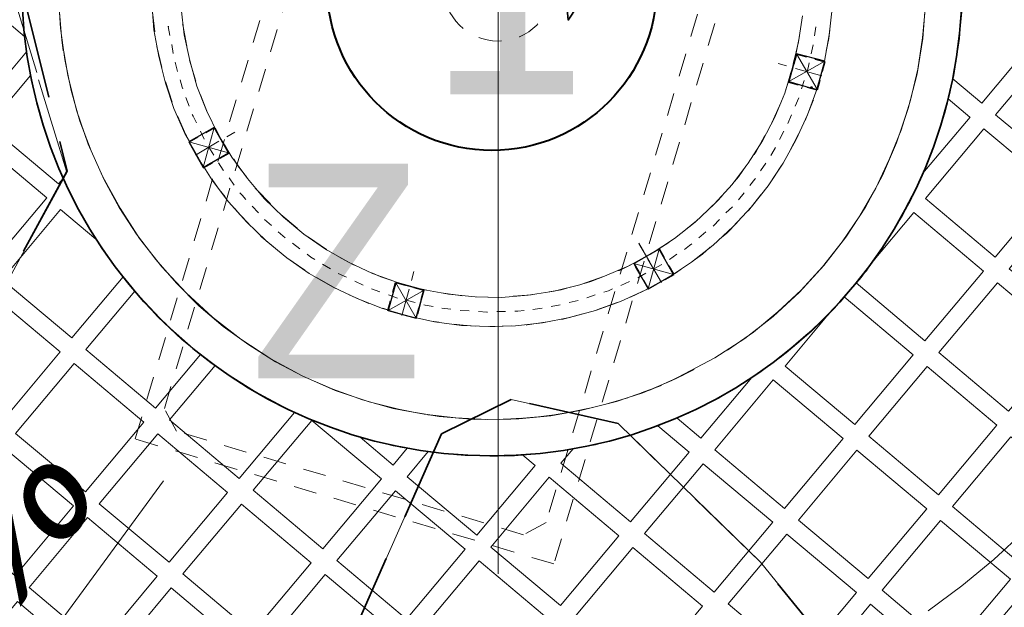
# Model space of a CAD drawing. Header units: metres. Extents: x 7415312 to 7415578, y 5538064 to 5538378.
# Tile 21 of 83: x 7415417.34 to 7415422.75, y 5538197.16 to 5538200.38. Entities that reach past the tile are written whole.
import ezdxf
from ezdxf.enums import TextEntityAlignment as Align

# ---------------------------------------------------------------- set-up
doc = ezdxf.new("R2010")
doc.units = ezdxf.units.M
doc.header["$MEASUREMENT"] = 0
for name, pattern in [('1.0_0.5', [1.5, 1, -0.5]), ('DASHED2', [0.375, 0.25, -0.125]), ('HIDDEN', [1.905, 1.27, -0.635]), ('mz1.0_0.5', [1.5, 1, -0.5])]:
    doc.linetypes.add(name, pattern=pattern)
for name, color, linetype, lineweight in [('_ALT_S_Rzędne i spadki', 7, 'Continuous', 13), ('_LL_CIENKA', 7, 'Continuous', 25), ('_LL_GRUBA', 7, 'Continuous', 35), ('_LL_OBZEZE GRANITOWE', 30, 'DASHED2', 30), ('_LL_PRZERYWANA', 7, 'mz1.0_0.5', 18), ('_LL_SIECI PROJEKTOWANE', 7, 'Continuous', 35), ('chodnik', 7, 'Continuous', 0), ('K_LEGENDA', 250, 'Continuous', 13), ('LL_KRESKOWANIE', 253, 'Continuous', 0), ('LL_PRZERYWANA', 250, 'HIDDEN', 18), ('trawnik', 7, 'Continuous', 0)]:
    doc.layers.add(name, color=color, linetype=linetype, lineweight=lineweight)
doc.layers.add('_LL_MALA_ARCHITEKTURA', color=7, linetype='Continuous', lineweight=35, true_color=0x000000)
doc.layers.add('LL_OPISY', color=7, linetype='Continuous', lineweight=35, true_color=0x020202)
doc.layers.add('C00-00-00', color=7, linetype='Continuous')
doc.layers.add('chodnik (powierzchnia)', color=7, linetype='Continuous')
doc.styles.add('A-SC-AA$0$ROMANS', font='romans.shx', dxfattribs={"width": 0.7})
doc.styles.add('ARIAL', font='arial.ttf')
doc.styles.add('Calibri', font='calibri.ttf')
doc.styles.get("Standard").update_dxf_attribs({"font": 'Working1250.shx', "width": 0.75})

# ---------------------------------------------------------------- blocks, each defined once
blk = doc.blocks.new('kota 200')
blk.add_lwpolyline([(0, 98.78), (0, 0), (-32.93, 41.16), (137.27, 41.16)])
at = {"style": 'A-SC-AA$0$ROMANS', "width": 0.7}
for tag, p in [('KOTA', (8.37, 48.73)), ('+', (-35.94, 48.73))]:
    blk.add_attdef(tag, p, '', height=41.16, rotation=0.0002, dxfattribs=at)
blk = doc.blocks.new('*U126')
at = {"layer": '_ALT_S_Rzędne i spadki', "extrusion": (0, 0, -1)}
for p, q in [((-2.4947, -0.1069), (-1.72, 0.1297)), ((-1.72, 0.1297), (-1.7127, -0.0796)), ((-0.0259, -0.0206), (-2.4947, -0.1069))]:
    blk.add_line(p, q, dxfattribs=at)
at = {"layer": '_ALT_S_Rzędne i spadki'}
blk.add_solid([(-1.72, 0.1297), (-2.4947, -0.1069), (-1.7127, -0.0796)], dxfattribs=at)
at = {"color": 0, "linetype": 'ByBlock', "style": 'Calibri', "oblique": 10}
blk.add_attdef('spadek', text='', height=0.75, rotation=2, dxfattribs=at).set_placement((-0.2943, -0.03), align=Align.BOTTOM_RIGHT)
blk = doc.blocks.new('A$7E951DA11B3A1')
at = {"layer": 'C00-00-00'}
h = blk.add_hatch(color=256, dxfattribs=at)
edge = h.paths.add_edge_path()
edge.add_arc((329.6, 508.35), 0.424, 0.1735, 360.1735)
h = blk.add_hatch(color=256, dxfattribs=at)
edge = h.paths.add_edge_path()
edge.add_arc((337.66, 508.37), 0.424, 0.1735, 360.1735)
h = blk.add_hatch(color=256, dxfattribs=at)
edge = h.paths.add_edge_path()
edge.add_arc((676.12, 431.83), 0.848, 0.1735, 360.1735)
h = blk.add_hatch(color=256, dxfattribs=at)
edge = h.paths.add_edge_path()
edge.add_arc((400.79, 376.32), 0.424, 0.1735, 360.1735)
for radius in [508.99, 500.91, 468.92]:
    blk.add_circle((508.99, 508.99), radius)
at = {"layer": 'C00-00-00', "lineweight": 15}
for points in [[(252.16, 537.36), (250.73, 519.34)], [(252.37, 538.84), (250.74, 518.49)], [(270.67, 514.74), (271.68, 532.12)], [(271.48, 527.88), (270.69, 508.17)], [(250.73, 519.34), (250.58, 501.32)], [(322.14, 522.31), (321.55, 507.47)], [(250.55, 510.44), (250.75, 514.89)], [(250.74, 518.49), (250.8, 497.93)], [(270.93, 497.36), (270.67, 514.74)], [(321.95, 517.22), (321.98, 506.41)], [(337.67, 502.86), (337.84, 517.48)], [(250.78, 505.78), (250.55, 510.44)], [(250.56, 508.11), (250.58, 502.17)], [(270.69, 508.17), (271.6, 488.67)], [(270.69, 508.17), (270.71, 502.23)], [(321.55, 507.47), (322.45, 492.64)], [(329.6, 508.35), (329.83, 503.47)], [(337.66, 508.37), (338.33, 496.5)], [(250.58, 501.32), (251.9, 483.32)], [(250.8, 497.93), (252.56, 477.38)], [(322, 498.36), (323.31, 486.5)], [(330.27, 498.39), (330.5, 493.3)], [(338.99, 488.45), (337.67, 502.86)], [(251.03, 492.43), (251.01, 496.88)], [(251.47, 487.76), (251.03, 492.43)], [(272.26, 479.99), (270.93, 497.36)], [(322.45, 492.64), (324.19, 477.81)], [(271.6, 488.67), (273.99, 468.97)], [(330.94, 488.43), (331.59, 483.34)], [(338.99, 488.66), (340.93, 476.8)], [(341.15, 474.05), (338.99, 488.45)], [(251.9, 483.32), (254.29, 465.52)], [(252.78, 474.42), (252.34, 478.87)], [(252.56, 477.38), (255.8, 457.26)], [(275.07, 462.83), (272.26, 479.99)], [(324.19, 477.81), (327.2, 463.41)], [(324.4, 478.66), (326.55, 467.01)], [(332.45, 478.47), (333.1, 474.45)], [(253.64, 469.97), (252.78, 474.42)], [(333.1, 474.45), (333.31, 473.39)], [(344.8, 460.07), (341.15, 474.05)], [(676, 471.67), (672.22, 457.67)], [(689.38, 459.42), (692.73, 473.63)], [(254.29, 465.52), (257.94, 447.94)], [(273.99, 468.97), (278.07, 449.7)], [(334.39, 468.52), (335.67, 463.65)], [(342.65, 468.97), (345.22, 458.8)], [(740.06, 451.1), (744.03, 470.39)], [(743.82, 468.7), (740.06, 451.52)], [(760.2, 448.62), (764.17, 468.76)], [(256.01, 456.63), (255.15, 461.07)], [(279.14, 445.89), (275.07, 462.83)], [(327.2, 463.41), (331.48, 449.01)], [(349.5, 446.31), (344.8, 460.07)], [(669.91, 450.88), (672.85, 459.79)], [(672.85, 459.79), (673.48, 462.34)], [(681.33, 459.82), (682.59, 464.7)], [(688.97, 457.51), (690.01, 462.18)], [(759.15, 445.22), (763.12, 462.82)], [(255.8, 457.26), (260.73, 437.14)], [(257.08, 452.18), (256.01, 456.63)], [(328.69, 459.18), (331.91, 448.17)], [(336.75, 458.78), (337.17, 457.93)], [(337.17, 457.93), (338.46, 454.12)], [(345.22, 458.8), (345.65, 457.53)], [(672.22, 457.67), (667.18, 444.1)], [(678.18, 450.27), (679.86, 455.15)], [(684.98, 445.42), (689.38, 459.42)], [(686.66, 450.72), (688.97, 457.51)], [(762.08, 458.37), (761.24, 453.92)], [(278.07, 449.7), (283.85, 430.85)], [(331.48, 449.01), (333.4, 444.36)], [(335.3, 445.21), (346.31, 449.69)], [(347.79, 450.33), (339.17, 429.33)], [(340.17, 449.25), (341.66, 444.59)], [(348.43, 449.91), (350.99, 442.93)], [(670.34, 451.31), (679.09, 430.57)], [(671.82, 450.68), (682.86, 446.26)], [(734.61, 432.22), (740.06, 451.1)], [(740.06, 451.52), (735.45, 434.77)], [(761.24, 453.92), (760.2, 449.46)], [(257.94, 447.94), (262.87, 430.58)], [(284.28, 429.16), (279.14, 445.89)], [(331.91, 448.17), (332.12, 447.74)], [(332.98, 444.14), (353.98, 435.52)], [(355.47, 432.98), (349.5, 446.31)], [(358.82, 446.34), (354.17, 444.42)], [(659.54, 447.25), (664, 445.36)], [(667.18, 444.1), (661.29, 430.73)], [(664.23, 436.67), (685.19, 445.42)], [(675.66, 442.85), (676.5, 445.61)], [(754.12, 427.83), (759.15, 445.22)], [(754.54, 428.89), (760.2, 448.62)], [(260.09, 439.05), (259.02, 443.5)], [(261.59, 434.81), (260.09, 439.05)], [(334.9, 440.33), (338.31, 431.87)], [(349.51, 442.5), (335.75, 436.52)], [(343.59, 439.94), (345.72, 435.28)], [(350.99, 442.93), (352.91, 438.91)], [(662.13, 432.64), (667.18, 443.46)], [(668.66, 443.46), (682.67, 437.57)], [(674.82, 440.94), (675.66, 442.85)], [(679.51, 432.26), (683.29, 440.96)], [(683.29, 440.96), (684.14, 443.3)], [(757.89, 440.77), (756.85, 436.53)], [(260.73, 437.14), (267.36, 417.67)], [(352.5, 434.88), (341.5, 430.39)], [(362.51, 420.28), (355.47, 432.98)], [(676.75, 431.41), (665.72, 435.83)], [(670.61, 431.81), (672.71, 436.27)], [(735.45, 434.77), (729.35, 418.43)], [(756.85, 436.53), (755.38, 432.07)], [(262.87, 430.58), (268.86, 413.43)], [(283.85, 430.85), (291.11, 412.65)], [(290.69, 413.07), (284.28, 429.16)], [(338.31, 431.87), (339.59, 429.33)], [(339.59, 429.54), (343.22, 421.71)], [(347.85, 430.84), (349.77, 426.39)], [(356.33, 431.71), (358.24, 427.9)], [(358.24, 427.9), (362.08, 421.34)], [(661.29, 430.73), (654.12, 418.2)], [(672.13, 417.41), (678.88, 430.57)], [(727.46, 413.97), (734.61, 432.22)], [(747.39, 409.58), (754.54, 428.89)], [(747.81, 410.86), (754.12, 427.83)], [(265.65, 421.9), (264.37, 426.35)], [(267.36, 417.67), (265.65, 421.9)], [(343.22, 422.13), (346.41, 416.21)], [(349.77, 426.39), (349.99, 426.18)], [(352.54, 421.95), (354.89, 417.51)], [(652.22, 415.44), (658.33, 425.63)], [(665.97, 422.9), (668.5, 427.15)], [(670.45, 414.44), (676.14, 424.84)], [(676.14, 424.84), (676.35, 424.84)], [(752.65, 423.59), (751.18, 419.34)], [(343.22, 421.71), (350.67, 408.81)], [(370.38, 408.23), (362.51, 420.28)], [(654.12, 418.2), (645.89, 406.1)], [(660.91, 413.98), (663.44, 418.44)], [(664.33, 404.67), (672.13, 417.41)], [(729.35, 418.43), (722.19, 402.72)], [(751.18, 419.34), (749.49, 415.1)], [(298.36, 397.42), (290.69, 413.07)], [(291.11, 412.65), (299.64, 394.88)], [(346.41, 416.21), (349.18, 411.77)], [(357.44, 413.06), (358.51, 411.58)], [(358.51, 411.58), (360.21, 409.05)], [(366.13, 414.57), (366.98, 413.52)], [(366.98, 413.52), (373.36, 404.85)], [(718.82, 396.14), (727.46, 413.97)], [(272.27, 405.18), (270.56, 409.41)], [(350.67, 408.81), (359.19, 396.54)], [(379.53, 396.81), (370.38, 408.23)], [(645.89, 406.1), (636.6, 395.05)], [(641.67, 400.79), (647.58, 408.86)], [(655.22, 405.7), (658.17, 409.95)], [(659.48, 397.87), (666.23, 407.64)], [(738.76, 391.12), (747.39, 409.58)], [(740.44, 394.51), (747.81, 410.86)], [(745.92, 406.82), (744.23, 402.58)], [(274.19, 401.16), (272.27, 405.18)], [(353.44, 405), (355.78, 401.4)], [(355.78, 401.4), (360.25, 395.48)], [(363.19, 404.82), (366.17, 400.8)], [(640.4, 399.3), (641.67, 400.79)], [(650.15, 398.48), (652.47, 401.67)], [(655.68, 392.56), (664.33, 404.67)], [(722.19, 402.72), (713.76, 387.44)], [(744.23, 402.58), (742.34, 398.55)], [(275.26, 398.83), (284.85, 380.63)], [(276.11, 396.92), (284.43, 381.05)], [(307.1, 382.39), (298.36, 397.42)], [(299.64, 394.88), (309.87, 377.95)], [(359.19, 396.54), (368.55, 385.12)], [(369.15, 396.78), (372.55, 392.98)], [(378.25, 398.5), (386.33, 389.84)], [(389.52, 386.25), (379.53, 396.81)], [(636.6, 395.05), (626.46, 384.42)], [(649.52, 397.63), (650.15, 398.48)], [(708.91, 379.16), (718.82, 396.14)], [(280.16, 388.88), (278.24, 392.9)], [(630.47, 388.25), (635.12, 393.56)], [(642.76, 389.98), (646.14, 393.81)], [(645.97, 381.3), (655.68, 392.56)], [(646.81, 382.36), (654.62, 391.5)], [(728.64, 373.08), (738.76, 391.12)], [(731.8, 378.59), (740.44, 394.51)], [(738.34, 390.48), (736.23, 386.45)], [(282.29, 385.07), (280.16, 388.88)], [(365.14, 389.14), (366.42, 387.45)], [(366.42, 387.45), (373.22, 380.26)], [(368.55, 385.12), (378.75, 374.35)], [(375.74, 389.17), (379.14, 385.37)], [(400.36, 376.53), (389.52, 386.25)], [(391.86, 384.14), (400.79, 376.32)], [(626.46, 384.42), (615.47, 375.06)], [(626.67, 384.85), (630.47, 388.25)], [(636, 382.75), (639.17, 385.73)], [(639.17, 385.73), (639.59, 386.16)], [(713.76, 387.44), (704.48, 372.79)], [(736.23, 386.45), (734.12, 382.63)], [(284.43, 381.05), (294.01, 365.61)], [(284.85, 380.63), (295.71, 363.29)], [(316.89, 368.01), (307.1, 382.39)], [(382.75, 381.99), (386.37, 378.4)], [(618, 376.98), (620.75, 379.53)], [(628.82, 375.74), (632.41, 379.14)], [(635.4, 370.89), (645.97, 381.3)], [(697.52, 363.23), (708.91, 379.16)], [(289.11, 373.23), (286.77, 377.25)], [(291.67, 369.63), (289.11, 373.23)], [(309.87, 377.95), (321.36, 362.09)], [(378.75, 374.35), (389.8, 364.42)], [(378.75, 374.35), (387.68, 366.53)], [(389.98, 375.02), (391.89, 373.12)], [(412.04, 367.88), (400.36, 376.53)], [(615.47, 375.06), (603.63, 366.34)], [(611.45, 372.08), (618, 376.98)], [(633.71, 369.4), (641.32, 376.84)], [(722.31, 363.31), (731.8, 378.59)], [(729.48, 374.77), (727.16, 370.95)], [(327.53, 354.27), (316.89, 368.01)], [(391.89, 373.12), (393.81, 371.64)], [(397.63, 368.68), (401.67, 365.52)], [(407.16, 371.47), (414.17, 366.4)], [(424.36, 360.07), (412.04, 367.88)], [(620.99, 369.36), (625.01, 372.34)], [(623.99, 361.31), (635.4, 370.89)], [(632.65, 368.55), (633.71, 369.4)], [(704.48, 372.79), (693.93, 358.77)], [(717.25, 356.09), (728.64, 373.08)], [(727.16, 370.95), (724.63, 367.13)], [(294.01, 365.61), (304.44, 351.02)], [(295.71, 363.29), (307.84, 346.79)], [(389.8, 364.42), (401.7, 355.56)], [(414.17, 366.4), (417.14, 364.71)], [(603.63, 366.34), (591.36, 358.88)], [(594.95, 361.01), (604.47, 366.98)], [(604.47, 366.98), (605.11, 367.4)], [(613.17, 362.98), (613.38, 363.19)], [(613.38, 363.19), (617.19, 366.17)], [(620.18, 358.34), (626.52, 363.44)], [(684.85, 348.15), (697.52, 363.23)], [(711.55, 348.86), (722.31, 363.31)], [(299.12, 358.21), (296.56, 362.02)], [(301.88, 354.62), (299.12, 358.21)], [(321.36, 362.09), (334.12, 347.09)], [(393.84, 361.47), (403.39, 354.5)], [(405.7, 362.35), (409.95, 359.82)], [(414.19, 357.08), (418.44, 354.33)], [(423.93, 360.5), (428.6, 357.76)], [(437.31, 353.54), (424.36, 360.07)], [(428.6, 357.76), (434.33, 355.02)], [(447.04, 358.45), (445.15, 353.78)], [(571.65, 358.82), (573.57, 354.17)], [(576.34, 347.61), (571.65, 358.61)], [(577.18, 352.06), (587.97, 357.18)], [(591.36, 358.88), (578.24, 352.49)], [(604.71, 357.65), (608.94, 360.42)], [(611.93, 352.59), (623.99, 361.31)], [(617.01, 356.21), (620.18, 358.34)], [(693.93, 358.77), (682.52, 345.81)], [(719.57, 359.7), (717.04, 356.09)], [(339.43, 341.38), (327.53, 354.27)], [(401.7, 355.56), (414.22, 347.54)], [(422.69, 351.8), (427.14, 349.7)], [(431.41, 341.02), (435.83, 352.06)], [(436.46, 353.54), (445.21, 332.8)], [(450.67, 348.07), (437.31, 353.54)], [(441.55, 351.65), (443.88, 350.6)], [(578.24, 352.49), (564.69, 347.15)], [(582.26, 354.19), (573.63, 333.19)], [(582.9, 352.5), (587.6, 341.5)], [(596.04, 352.33), (599, 354.03)], [(599, 354.03), (600.48, 354.89)], [(599.03, 344.92), (611.93, 352.59)], [(605.59, 348.54), (610.24, 351.74)], [(704.37, 340.15), (717.25, 356.09)], [(717.04, 356.09), (714.29, 352.48)], [(304.44, 351.02), (315.92, 337.07)], [(310.18, 344.05), (307.41, 347.64)], [(307.84, 346.79), (321.45, 331.36)], [(334.12, 347.09), (348.15, 333.14)], [(410.19, 350.07), (420.38, 343.96)], [(414.22, 347.54), (427.38, 340.37)], [(430.36, 338.9), (451.31, 347.65)], [(431.6, 347.38), (435, 345.7)], [(443.25, 349.11), (437.57, 335.32)], [(443.88, 350.6), (452.79, 347.44)], [(464.46, 343.67), (450.67, 348.07)], [(564.69, 347.15), (550.72, 343.08)], [(559.19, 345.22), (569.77, 349.07)], [(588.45, 339.38), (567.44, 348)], [(572.78, 335.3), (568.08, 346.31)], [(575.49, 349.51), (581.25, 335.75)], [(587.15, 347.85), (591.6, 350.2)], [(600.09, 345.56), (605.59, 348.54)], [(670.9, 334.12), (684.85, 348.15)], [(699.93, 335.05), (711.55, 348.86)], [(313.16, 340.66), (310.18, 344.05)], [(352.18, 329.55), (339.43, 341.38)], [(435, 345.7), (436.27, 345.06)], [(440.94, 343.38), (445.61, 341.49)], [(450.68, 345.96), (446.26, 334.92)], [(460.43, 344.92), (471.88, 341.99)], [(478.67, 340.53), (464.46, 343.67)], [(550.72, 343.08), (536.53, 340.07)], [(539.07, 340.5), (542.88, 341.15)], [(542.88, 341.15), (550.72, 343.08)], [(558.55, 345.22), (559.19, 345.22)], [(568.74, 339.95), (573.4, 341.88)], [(578.05, 343.8), (582.71, 345.51)], [(588.45, 339.59), (599.03, 344.92)], [(590.14, 340.23), (593.1, 341.94)], [(682.52, 345.81), (670.06, 333.48)], [(705.85, 341.85), (702.89, 338.45)], [(708.59, 345.46), (705.85, 341.85)], [(315.92, 337.07), (328.47, 324.18)], [(427.38, 340.37), (430.57, 339.11)], [(427.6, 340.59), (436.72, 336.16)], [(436.72, 336.16), (438.63, 335.53)], [(450.27, 339.6), (450.91, 339.39)], [(450.91, 339.39), (455.15, 338.13)], [(459.82, 336.66), (464.7, 335.4)], [(493.09, 338.45), (478.67, 340.53)], [(479.73, 340.32), (491.6, 338.66)], [(507.71, 337.86), (493.09, 338.45)], [(499.44, 338.26), (509.41, 337.87)], [(522.12, 338.33), (507.71, 337.86)], [(509.41, 337.87), (511.53, 337.87)], [(519.37, 338.32), (526.15, 338.55)], [(536.53, 340.07), (522.12, 338.33)], [(526.15, 338.55), (531.23, 339.42)], [(551.8, 334.82), (554.13, 335.67)], [(559, 336.96), (563.87, 338.46)], [(582.1, 336.82), (590.14, 340.23)], [(690.43, 325.06), (704.37, 340.15)], [(322.09, 330.52), (319.11, 333.9)], [(321.45, 331.36), (336.12, 317)], [(325.28, 327.35), (322.09, 330.52)], [(348.15, 333.14), (363.23, 320.47)], [(445.42, 333.01), (454.97, 329.65)], [(446.06, 332.8), (453.27, 330.28)], [(453.27, 330.28), (457.3, 329.23)], [(469.58, 334.14), (474.45, 333.31)], [(479.54, 332.27), (484, 331.43)], [(484, 331.43), (484.42, 331.43)], [(489.51, 331.03), (494.38, 330.41)], [(499.47, 330), (500.95, 329.79)], [(519.6, 330.06), (524.48, 330.5)], [(529.56, 331.15), (534.64, 331.59)], [(539.52, 332.45), (544.39, 333.52)], [(549.26, 334.39), (551.8, 334.82)], [(557.75, 328.27), (571.94, 332.76)], [(563.47, 329.98), (574.06, 333.4)], [(571.94, 332.76), (573.63, 333.4)], [(574.06, 333.4), (574.9, 333.83)], [(655.9, 321.36), (670.9, 334.12)], [(670.06, 333.48), (656.95, 322.21)], [(687.26, 322.3), (699.93, 335.05)], [(696.76, 331.87), (693.81, 328.47)], [(365.57, 318.57), (352.18, 329.55)], [(454.97, 329.65), (469.39, 325.88)], [(465.15, 327.14), (470.24, 325.88)], [(469.39, 325.88), (484.02, 323.38)], [(470.24, 325.88), (476.81, 324.63)], [(500.95, 329.79), (504.56, 329.8)], [(509.43, 329.81), (514.52, 329.83)], [(528.74, 322.88), (543.35, 325.04)], [(543.35, 325.04), (557.75, 328.27)], [(544.2, 325.26), (555.85, 327.84)], [(675.21, 311.24), (690.43, 325.06)], [(693.81, 328.47), (690.43, 325.49)], [(328.47, 324.18), (341.85, 311.93)], [(335.05, 318.06), (331.87, 321.01)], [(363.23, 320.47), (379.16, 309.08)], [(484.02, 323.38), (498.86, 321.94)], [(484.66, 323.38), (487.62, 322.97)], [(487.62, 322.97), (496.53, 322.36)], [(498.86, 321.94), (513.69, 321.77)], [(504.58, 321.75), (505.22, 321.75)], [(505.22, 321.75), (516.45, 321.99)], [(513.69, 321.77), (528.74, 322.88)], [(524.5, 322.44), (536.36, 323.96)], [(639.82, 309.87), (655.9, 321.36)], [(656.95, 322.21), (642.78, 311.99)], [(673.94, 310.18), (687.26, 322.3)], [(338.45, 315.1), (335.05, 318.06)], [(336.12, 317), (352.05, 303.91)], [(379.8, 308.65), (365.57, 318.57)], [(680.71, 316.13), (677.32, 313.16)], [(683.88, 319.11), (680.71, 316.13)], [(341.85, 311.93), (355.87, 300.74)], [(348.65, 306.23), (345.25, 309.19)], [(379.16, 309.08), (396.15, 298.96)], [(394.87, 299.8), (379.8, 308.65)], [(622.9, 299.64), (639.82, 309.87)], [(642.78, 311.99), (628.19, 302.62)], [(658.93, 298.69), (675.21, 311.24)], [(659.57, 299.12), (673.94, 310.18)], [(352.48, 303.7), (348.65, 306.23)], [(352.05, 303.91), (368.83, 292.09)], [(666.75, 304.65), (663.16, 301.88)], [(670.35, 307.41), (666.75, 304.65)], [(355.87, 300.74), (370.74, 290.61)], [(363.31, 295.68), (359.7, 298.21)], [(410.37, 292), (394.87, 299.8)], [(396.15, 298.96), (413.97, 290.53)], [(605.34, 291.11), (622.9, 299.64)], [(628.19, 302.62), (612.74, 294.52)], [(641.8, 287.41), (658.93, 298.69)], [(644.55, 289.11), (659.57, 299.12)], [(367.13, 293.15), (363.31, 295.68)], [(368.83, 292.09), (386.45, 281.55)], [(652.16, 294.01), (648.36, 291.67)], [(655.76, 296.77), (652.16, 294.01)], [(370.74, 290.61), (386.45, 281.55)], [(378.6, 285.97), (374.77, 288.29)], [(426.49, 285.27), (410.37, 292)], [(413.97, 290.53), (432.22, 283.38)], [(605.34, 291.11), (580.36, 281.71)], [(623.6, 277.6), (641.8, 287.41)], [(628.89, 280.16), (644.55, 289.11)], [(640.74, 286.98), (636.93, 284.64)], [(382.42, 283.87), (378.6, 285.97)], [(386.45, 281.55), (402.58, 273.54)], [(386.45, 281.55), (404.91, 272.49)], [(425.85, 285.69), (437.31, 281.91)], [(443.04, 280.02), (426.49, 285.27)], [(432.22, 283.38), (451.1, 277.72)], [(580.36, 281.71), (563.63, 277)], [(568.08, 278.07), (586.92, 283.85)], [(582.05, 282.35), (593.27, 286.2)], [(636.93, 284.64), (632.91, 282.51)], [(394.3, 277.33), (390.48, 279.65)], [(398.55, 275.65), (394.3, 277.33)], [(460, 275.84), (443.04, 280.02)], [(444.95, 279.39), (456.4, 276.67)], [(451.1, 277.72), (470.39, 273.75)], [(563.63, 277), (546.48, 273.77)], [(548.81, 273.99), (568.08, 278.07)], [(562.78, 277), (574.43, 279.79)], [(604.98, 269.07), (623.6, 277.6)], [(612.6, 272.48), (628.89, 280.16)], [(620.85, 276.11), (616.83, 274.4)], [(624.87, 278.24), (620.85, 276.11)], [(402.58, 273.54), (419.13, 266.81)], [(404.91, 272.49), (424.01, 264.92)], [(410.86, 269.97), (406.61, 271.86)], [(477.18, 272.92), (460, 275.84)], [(464.25, 275), (475.91, 273.13)], [(470.39, 273.75), (489.9, 271.48)], [(494.35, 271.07), (477.18, 272.92)], [(483.96, 272.09), (495.83, 271.28)], [(489.9, 271.48), (509.61, 270.69)], [(511.94, 270.7), (494.35, 271.07)], [(503.68, 270.88), (515.54, 270.92)], [(509.61, 270.69), (529.32, 271.6)], [(529.32, 271.6), (511.94, 270.7)], [(523.59, 271.37), (535.46, 272.25)], [(529.32, 271.6), (548.81, 273.99)], [(546.48, 273.77), (529.32, 271.6)], [(543.3, 273.33), (555.16, 275.28)], [(595.88, 265.86), (612.6, 272.48)], [(608.58, 270.78), (604.34, 268.86)], [(415.1, 268.5), (410.86, 269.97)], [(419.13, 266.81), (436.31, 261.14)], [(427.83, 263.66), (423.59, 265.34)], [(578.73, 260.3), (595.88, 265.86)], [(585.5, 262.23), (604.98, 269.07)], [(604.34, 268.86), (600.11, 267.36)], [(424.01, 264.92), (443.74, 259.05)], [(432.07, 262.4), (427.83, 263.66)], [(436.31, 261.14), (453.71, 256.53)], [(445.01, 258.63), (440.77, 259.88)], [(561.15, 256.01), (578.73, 260.3)], [(565.81, 257.08), (585.5, 262.23)], [(587.41, 262.87), (582.96, 261.59)], [(591.64, 264.37), (587.41, 262.87)], [(443.74, 259.05), (463.67, 254.66)], [(449.46, 257.79), (445.01, 258.63)], [(453.71, 256.53), (471.52, 253.41)], [(462.61, 254.86), (458.16, 255.7)], [(467.06, 254.24), (462.61, 254.86)], [(463.67, 254.66), (484.02, 251.75)], [(543.36, 252.99), (561.15, 256.01)], [(545.48, 253.21), (565.81, 257.08)], [(552.47, 254.29), (547.81, 253.85)], [(556.7, 255.36), (552.47, 254.29)], [(570.05, 257.94), (565.6, 257.08)], [(574.28, 259.23), (570.05, 257.94)], [(471.52, 253.41), (489.54, 251.34)], [(480.42, 252.16), (475.97, 252.79)], [(485.08, 251.97), (480.42, 252.16)], [(484.02, 251.75), (504.58, 250.75)], [(489.54, 251.34), (507.55, 250.76)], [(498.44, 250.95), (493.99, 251.14)], [(502.89, 250.75), (498.44, 250.95)], [(504.58, 250.75), (525.14, 251.24)], [(507.55, 250.76), (525.56, 251.24)], [(516.45, 250.79), (512, 250.78)], [(520.9, 251.01), (516.45, 250.79)], [(525.14, 251.24), (545.48, 253.21)], [(525.56, 251.24), (543.36, 252.99)], [(534.46, 251.9), (530.01, 251.68)], [(538.91, 252.55), (534.46, 251.9)], [(762.72, 176.09), (743.9, 162.68)], [(743.9, 162.68), (724.65, 150.33)], [(724.65, 150.33), (704.55, 139.04)]]:
    blk.add_lwpolyline(points, dxfattribs=at)
at = {"layer": 'C00-00-00', "lineweight": 30}
for points in [[(347.79, 450.33), (332.98, 444.14)], [(348.01, 450.12), (342.93, 447.99)], [(353.98, 435.52), (347.79, 450.33)], [(350.14, 445.04), (348.01, 450.12)], [(670.34, 451.31), (664.23, 436.67)], [(668.02, 446.22), (670.12, 451.31)], [(668.23, 446.01), (670.34, 451.1)], [(670.12, 451.31), (675.22, 449.21)], [(685.19, 445.42), (670.34, 451.31)], [(670.34, 451.1), (675.43, 448.99)], [(332.98, 444.14), (339.17, 429.33)], [(338.27, 446.07), (333.19, 443.93)], [(333.19, 443.93), (335.32, 438.85)], [(679.09, 430.57), (685.19, 445.42)], [(679.88, 447.31), (684.98, 445.21)], [(680.1, 447.1), (685.19, 445)], [(684.98, 445.21), (682.87, 440.12)], [(685.19, 445), (683.09, 439.9)], [(354.2, 435.31), (352.06, 440.39)], [(664.02, 436.46), (666.13, 441.55)], [(664.24, 436.24), (666.34, 441.34)], [(337.25, 434.2), (339.38, 429.12)], [(339.17, 429.33), (353.98, 435.52)], [(349.12, 433.17), (354.2, 435.31)], [(669.12, 434.35), (664.02, 436.46)], [(664.23, 436.67), (676.12, 431.62)], [(669.33, 434.14), (664.24, 436.24)], [(680.98, 435.45), (678.88, 430.36)], [(681.19, 435.24), (679.09, 430.14)], [(339.38, 429.12), (344.46, 431.25)], [(678.88, 430.36), (673.78, 432.46)], [(679.09, 430.14), (674, 432.25)], [(676.12, 431.62), (676.12, 431.83)], [(676.12, 431.83), (678.88, 430.57)], [(678.88, 430.57), (679.09, 430.57)], [(436.46, 353.54), (430.36, 338.9)], [(434.14, 348.66), (436.24, 353.75)], [(436.24, 353.75), (441.34, 351.65)], [(451.31, 347.65), (436.46, 353.54)], [(582.26, 354.19), (567.44, 348)], [(582.47, 354.2), (577.39, 352.06)], [(588.45, 339.38), (582.26, 354.19)], [(584.61, 349.12), (582.47, 354.2)], [(445.21, 332.8), (451.31, 347.65)], [(446.01, 349.76), (451.1, 347.65)], [(451.1, 347.65), (448.99, 342.56)], [(567.44, 348), (573.63, 333.19)], [(572.73, 350.14), (567.65, 348)], [(567.65, 348), (569.79, 342.92)], [(430.14, 338.9), (432.25, 343.99)], [(588.66, 339.38), (586.53, 344.46)], [(435.24, 336.8), (430.14, 338.9)], [(430.36, 338.9), (445.21, 332.8)], [(447.1, 337.89), (445, 332.8)], [(571.71, 338.27), (573.85, 333.19)], [(573.63, 333.19), (588.45, 339.38)], [(583.58, 337.24), (588.66, 339.38)], [(445, 332.8), (439.9, 334.9)], [(573.85, 333.19), (578.92, 335.32)]]:
    blk.add_lwpolyline(points, dxfattribs=at)
blk = doc.blocks.new('A$7E96C71E1A4D')
at = {"layer": 'LL_PRZERYWANA', "color": 5, "ltscale": 10}
for points in [[(133.75, 9.46), (-2.09, -318.49), (-223.85, -226.63), (-88.01, 101.31)], [(116.1, -5.51), (-3.99, -295.42), (-17.05, -300.83), (-200.78, -224.73), (-206.19, -211.66), (-86.11, 78.25), (-73.04, 83.66), (110.68, 7.56)]]:
    blk.add_lwpolyline(points, close=True, dxfattribs=at)
blk.add_circle((0, 0), 30.07, dxfattribs=at)

msp = doc.modelspace()

# ---------------------------------------------------------------- hatches: boundary and pattern name
at = {"layer": 'LL_KRESKOWANIE'}
h = msp.add_hatch(dxfattribs=at)
h.set_pattern_fill('AR-CONC', color=256, scale=0.2, angle=45)
h.set_pattern_definition([(95, (0, 0), (1.10310399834, 0.92561415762), [0.15, -1.65]), (400, (0, 0), (-1.25998433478, 0.8675362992), [0.12, -1.32]), (145.4514, (0.0919, 0.0771), (-0.15687893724, 1.7931505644), [0.12748038, -1.402284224]), (91.1842, (-0.2828, 0.2828), (1.74338600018, 1.2752275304), [0.225, -2.475]), (141.6356, (-0.1376, 0.3891), (-0.05579802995, 2.6994233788), [0.191220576, -2.103426]), (396.1842, (-0.2828, 0.2828), (-0.05580013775, 2.69942333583), [0.18, -1.98]), (66, (-0.0707, 0.3536), (1.41354314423, 0.27476495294), [0.15, -1.65]), (371, (-0.0707, 0.3536), (-0.68141718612, 1.3696168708), [0.12, -1.32]), (116.4514, (0.0471, 0.3765), (0.73212723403, 1.64438123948), [0.12748038, -1.402284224]), (82.5, (0, 0), (-0.453586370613, 0.487979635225), [0, -1.304, 0, -1.34, 0, -1.325]), (52.5, (0, 0), (-0.185745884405, 0.9298188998), [0, -0.764, 0, -1.274, 0, -0.505]), (12.5, (-0.31537, -0.31537), (0.786836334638, 0.72304152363), [0, -0.5, 0, -1.56, 0, -2.07]), (2.5, (-0.4568, -0.4568), (0.6831799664, 0.96631961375), [0, -0.65, 0, -1.036, 0, -1.47])])
edge = h.paths.add_edge_path()
edge.add_line((7415409.4268, 5538200.434), (7415410.4586, 5538199.6616))
edge.add_arc((7415410.9169, 5538200.4032), 0.8717, 238.2868, 349.9843)
edge.add_line((7415411.7753, 5538200.2516), (7415412.4388, 5538204.2764))
edge.add_arc((7415410.4675, 5538204.2423), 1.9716, 0.989, 83.1197)
edge.add_line((7415410.7037, 5538206.1998), (7415404.8111, 5538206.5568))
edge.add_arc((7415404.6094, 5538205.3939), 1.1802, 80.1592, 226.4046)
edge.add_line((7415403.7955, 5538204.5392), (7415404.7079, 5538203.8506))
edge.add_arc((7415405.3309, 5538204.7143), 1.0649, 234.1978, 265.4623)
edge.add_line((7415405.2466, 5538203.6527), (7415407.2777, 5538203.5296))
edge.add_arc((7415407.2172, 5538202.5315), 1, 52.9562, 86.5326, ccw=False)
edge.add_line((7415407.8197, 5538203.3296), (7415408.7273, 5538202.6446))
edge.add_arc((7415408.1249, 5538201.8464), 1, -9.3787, 52.9562, ccw=False)
edge.add_line((7415409.1115, 5538201.6835), (7415409.0463, 5538201.2886))
edge.add_arc((7415409.925, 5538201.1678), 0.887, 172.173, 235.8234)
edge = h.paths.add_edge_path()
edge.add_arc((7415415.1302, 5538197.7171), 0.498, 210.6184, 390.7098)
edge.add_arc((7415419.9336, 5538200.5695), 5.0886, 118.7269, 210.7026, ccw=False)
edge.add_arc((7415417.2511, 5538205.4699), 0.498, 298.3936, 479.1759)
edge.add_arc((7415419.9393, 5538200.568), 6.0886, 118.77618, 210.65646)
edge.add_line((7415414.7017, 5538197.4634), (7415414.7017, 5538197.4634))
edge = h.paths.add_edge_path()
edge.add_arc((7415419.935, 5538200.5671), 5.0899, 0, 360)
edge = h.paths.add_edge_path()
edge.add_line((7415420.8052, 5538206.7251), (7415424.7393, 5538208.9375))
edge.add_arc((7415425.5203, 5538207.4206), 1.7061, -19.0263, 117.2415, ccw=False)
edge.add_line((7415427.1332, 5538206.8644), (7415425.7463, 5538202.8458))
edge.add_arc((7415425.1081, 5538203.1284), 0.698, 215.7218, 336.1156, ccw=False)
edge.add_arc((7415419.9405, 5538200.5747), 5.0769, 25.0081, 80.2144)
edge.add_arc((7415421.1218, 5538206.1509), 0.6557, 118.8712, 240.9462, ccw=False)
edge = h.paths.add_edge_path()
edge.add_arc((7415425.355, 5538199.1859), 0.4974, 345.6033, 525.5549)
edge.add_arc((7415419.9311, 5538200.5882), 5.1049, 253.8434, 345.4994, ccw=False)
edge.add_arc((7415418.379, 5538195.2024), 0.5001, 74.7473, 252.6334)
edge.add_line((7415418.2297, 5538194.7251), (7415422.857, 5538192.2545))
edge.add_arc((7415423.5185, 5538193.6008), 1.5, 243.8327, 351.373)
edge.add_line((7415425.0016, 5538193.3758), (7415425.8368, 5538199.0622))
h.paths.add_polyline_path([(7415401.1241, 5538209.1234), (7415403.853, 5538208.528), (7415405.395, 5538208.234), (7415414.4503, 5538207.8197), (7415419.116, 5538207.8403), (7415423.4755, 5538210.2919), (7415430.2525, 5538220.6029), (7415433.7485, 5538218.0638), (7415432.318, 5538212.7077), (7415431.882, 5538212.9523), (7415430.042, 5538209.6723), (7415429.5271, 5538208.147), (7415427.76, 5538203.16), (7415427.62, 5538197.07), (7415427.5338, 5538194.2534), (7415426.7009, 5538190.6901), (7415424.65, 5538191.63), (7415417.6417, 5538193.508), (7415414.2261, 5538194.5343), (7415400.1973, 5538205.1226)])
at = {"layer": 'LL_KRESKOWANIE', "true_color": 0x9cbd7b}
h = msp.add_hatch(dxfattribs=at)
h.set_pattern_fill('NET3', color=73, scale=4)
h.set_pattern_definition([(0, (363.98324, 14.2525), (0, 0.5), []), (60, (363.98324, 14.2525), (-0.433012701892, 0.25), []), (120, (363.98324, 14.2525), (-0.433012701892, -0.25), [])])
edge = h.paths.add_edge_path()
edge.add_line((7415420.8296, 5538206.6813), (7415424.7631, 5538208.8934))
edge.add_arc((7415425.5203, 5538207.4206), 1.656, -19.0261, 117.2098, ccw=False)
edge.add_line((7415427.0858, 5538206.8808), (7415425.6996, 5538202.8642))
edge.add_arc((7415425.1081, 5538203.1284), 0.6479, 216.1287, 335.9316, ccw=False)
edge.add_arc((7415419.9405, 5538200.5747), 5.127, 25.0618, 80.1172)
edge.add_arc((7415421.1218, 5538206.1509), 0.6056, 118.8517, 240.1589, ccw=False)
edge = h.paths.add_edge_path()
edge.add_arc((7415425.355, 5538199.1859), 0.4474, 345.2743, 525.5549)
edge.add_arc((7415424.8734, 5538199.3099), 0.05, 345.4996, 345.5551, ccw=False)
edge.add_arc((7415419.9311, 5538200.5882), 5.1549, 253.8479, 345.4994, ccw=False)
edge.add_arc((7415418.379, 5538195.2024), 0.4501, 74.7961, 253.2157)
edge.add_line((7415418.249, 5538194.7715), (7415422.8798, 5538192.299))
edge.add_arc((7415423.5185, 5538193.6008), 1.45, 243.8657, 351.3684)
edge.add_line((7415424.9521, 5538193.3832), (7415425.7877, 5538199.0722))
edge = h.paths.add_edge_path()
edge.add_arc((7415415.1302, 5538197.7171), 0.448, 210.6184, 390.7098)
edge.add_arc((7415415.5584, 5538197.9714), 0.05, 210.7041, 210.7113, ccw=False)
edge.add_arc((7415419.9336, 5538200.5695), 5.1386, 118.7252, 210.7026, ccw=False)
edge.add_arc((7415417.2511, 5538205.4699), 0.448, 298.3756, 479.1977)
edge.add_arc((7415419.9393, 5538200.568), 6.0386, 118.77448, 210.65646)
edge.add_arc((7415414.7017, 5538197.4634), 0.05, 30.6185, 30.6566, ccw=False)
edge = h.paths.add_edge_path()
edge.add_line((7415409.4558, 5538200.4749), (7415410.4869, 5538199.7031))
edge.add_arc((7415410.9169, 5538200.4032), 0.8216, 238.4402, 349.9646)
edge.add_line((7415411.7259, 5538200.26), (7415412.3886, 5538204.28))
edge.add_arc((7415410.4675, 5538204.2423), 1.9215, 1.1234, 83.0754)
edge.add_line((7415410.6991, 5538206.1498), (7415404.8052, 5538206.507))
edge.add_arc((7415404.6094, 5538205.3939), 1.1301, 80.0193, 226.2607)
edge.add_line((7415403.828, 5538204.5775), (7415403.828, 5538204.5775))
edge.add_line((7415403.828, 5538204.5775), (7415404.7376, 5538203.8909))
edge.add_arc((7415405.3309, 5538204.7143), 1.0148, 234.2281, 265.4362)
edge.add_line((7415405.2501, 5538203.7027), (7415407.2807, 5538203.5797))
edge.add_arc((7415407.2172, 5538202.5315), 1.0501, 52.9562, 86.5326, ccw=False)
edge.add_line((7415407.8498, 5538203.3696), (7415408.7575, 5538202.6846))
edge.add_arc((7415408.1249, 5538201.8464), 1.0501, -9.3787, 52.9562, ccw=False)
edge.add_line((7415409.161, 5538201.6753), (7415409.0958, 5538201.2811))
edge.add_arc((7415409.925, 5538201.1678), 0.8369, 172.2188, 235.9013)
at = {"layer": 'LL_KRESKOWANIE'}
h = msp.add_hatch(dxfattribs=at)
h.set_pattern_fill('WAFFLE', color=256, scale=0.5, angle=50)
h.set_pattern_definition([(50, (364.0167, 12.3668), (-0.45962666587, 0.38567256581), [0.5, -0.1]), (50, (363.9401, 12.4311), (-0.45962666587, 0.38567256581), [0.5, -0.1]), (140, (363.8758, 12.35447), (-0.38567256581, -0.45962666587), [0.5, -0.1]), (140, (363.9401, 12.4311), (-0.38567256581, -0.45962666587), [0.5, -0.1])])
edge = h.paths.add_edge_path(flags=16)
edge.add_arc((7415419.9338, 5538200.5696), 2.5823, 0, 360)
edge = h.paths.add_edge_path()
edge.add_arc((7415419.9382, 5538200.5683), 5, 0, 360)

# ---------------------------------------------------------------- linework, layer by layer
for centre, radius in [((7415419.935, 5538200.5671, 496.7582), 5.0899), ((7415419.935, 5538200.5671, 496.7582), 5.0091), ((7415419.9356, 5538200.569, 496.7582), 4.6892)]:
    msp.add_circle(centre, radius)
at = {"layer": '_LL_CIENKA', "elevation": 496.7582}
msp.add_lwpolyline([(7415414.7017, 5538197.4634, 1.000799), (7415415.5583, 5538197.9714, -0.42435), (7415417.4879, 5538205.0318, 1.006851), (7415417.0083, 5538205.9047, 0.423858), (7415414.7017, 5538197.4634)], format="xyb", close=True, dxfattribs=at)
msp.add_lwpolyline([(7415415.8531, 5538203.097, -5.023198), (7415415.2679, 5538199.4428)], format="xyb", dxfattribs=at)
at = {"layer": '_LL_CIENKA'}
msp.add_lwpolyline([(7415425.8368, 5538199.0622, 0.999578), (7415424.8734, 5538199.3099, -0.422705), (7415418.5106, 5538195.6849, 0.981721), (7415418.2297, 5538194.7251), (7415422.857, 5538192.2545, 0.507002), (7415425.0016, 5538193.3758), (7415425.8368, 5538199.0622)], format="xyb", dxfattribs=at)
msp.add_circle((7415419.9382, 5538200.5683, 496.7582), 5, dxfattribs=at)
at = {"layer": '_LL_GRUBA', "color": 1, "linetype": 'DASHED2', "ltscale": 2}
for points in [[(7415414.54, 5538197.83), (7415413.3662, 5538198.7292), (7415413.5429, 5538200.8085), (7415414.5924, 5538201.7296), (7415415.6762, 5538201.9792), (7415417.1987, 5538201.1687), (7415417.6, 5538199.55), (7415416.9362, 5538198.3292), (7415415.8626, 5538197.7452), (7415414.54, 5538197.83)], [(7415418.543, 5538196.29), (7415418.278, 5538195.119), (7415420.7646, 5538193.6826), (7415422.9937, 5538192.3949), (7415423.8096, 5538191.8672), (7415424.549, 5538192.078), (7415424.713, 5538192.606), (7415422.928, 5538195.536), (7415421.82, 5538196.8979), (7415421.409, 5538197.403), (7415420.627, 5538198.164), (7415420.04, 5538198.297), (7415419.657, 5538198.109), (7415419.08, 5538196.806)]]:
    msp.add_lwpolyline(points, close=True, dxfattribs=at)
at = {"layer": '_LL_MALA_ARCHITEKTURA'}
msp.add_circle((7415419.9338, 5538200.5696, 496.7582), 2.5823, dxfattribs=at)
at = {"layer": '_LL_OBZEZE GRANITOWE', "color": 5, "elevation": 496.7582}
msp.add_lwpolyline([(7415414.7447, 5538197.4889, 1.000799), (7415415.5154, 5538197.9459, -0.000031), (7415415.5154, 5538197.9459, -0.424358), (7415417.464, 5538205.0757, 1.007201), (7415417.0326, 5538205.8609, 0.423867), (7415414.7447, 5538197.4889, -0.000166)], format="xyb", close=True, dxfattribs=at)
at = {"layer": '_LL_OBZEZE GRANITOWE', "color": 5}
msp.add_lwpolyline([(7415425.7877, 5538199.0722, 1.002451), (7415424.9218, 5538199.2975, -0.000242), (7415424.9218, 5538199.2974, -0.422681), (7415418.497, 5538195.6367, 0.986303), (7415418.249, 5538194.7715), (7415422.8798, 5538192.299, 0.506795), (7415424.9521, 5538193.3832)], format="xyb", close=True, dxfattribs=at)
msp.add_circle((7415419.9405, 5538200.5677, 496.7582), 5.0503, dxfattribs=at)
at = {"layer": '_LL_PRZERYWANA', "color": 2, "elevation": 496.7582}
msp.add_lwpolyline([(7415404.9061, 5538201.863, 0.2, 0.2, 1.043517), (7415435.026, 5538200.5571, 0.2, 0.2, 0.958316), (7415404.9061, 5538201.863, 0.2, 0.2, 0)], format="xyseb", close=True, dxfattribs=at)
at = {"layer": '_LL_PRZERYWANA'}
msp.add_circle((7415419.9382, 5538200.5683, 496.7582), 6.0878, dxfattribs=at)
at = {"layer": 'chodnik', "color": 7, "linetype": '1.0_0.5', "lineweight": 13, "flags": 128}
msp.add_lwpolyline([(7415413.37, 5538198.73), (7415414.54, 5538197.83), (7415415.95, 5538197.73), (7415416.94, 5538198.33), (7415417.6, 5538199.55), (7415417.07, 5538201.28), (7415415.68, 5538201.98), (7415414.16, 5538201.63), (7415413.54, 5538200.73), (7415413.37, 5538198.73)], close=True, dxfattribs=at)
at = {"layer": 'chodnik (powierzchnia)', "color": 7, "linetype": 'mz1.0_0.5', "lineweight": 18, "flags": 128}
msp.add_lwpolyline([(7415413.3662, 5538198.7292), (7415413.5362, 5538200.7292), (7415414.1562, 5538201.6292), (7415415.6762, 5538201.9792), (7415417.0662, 5538201.2792), (7415417.5962, 5538199.5492), (7415416.9362, 5538198.3292), (7415415.9462, 5538197.7292), (7415414.5362, 5538197.8292)], close=True, dxfattribs=at)
at = {"layer": 'K_LEGENDA', "lineweight": 40}
msp.add_circle((7415419.9338, 5538200.5696, 496.7582), 0.9059, dxfattribs=at)
at = {"layer": 'LL_PRZERYWANA', "ltscale": 10, "elevation": 496.7582}
msp.add_lwpolyline([(7415419.9677, 5538203.7892), (7415419.9676, 5538197.3392)], dxfattribs=at)
at = {"layer": 'trawnik', "color": 7, "linetype": '1.0_0.5', "lineweight": 13}
msp.add_lwpolyline([(7415418.278, 5538195.119), (7415423.937, 5538191.85), (7415424.549, 5538192.078), (7415424.713, 5538192.606), (7415422.928, 5538195.536), (7415421.409, 5538197.403), (7415420.627, 5538198.164), (7415420.04, 5538198.297), (7415419.657, 5538198.109), (7415419.08, 5538196.806), (7415418.543, 5538196.29), (7415418.278, 5538195.119)], close=True, dxfattribs=at)

# ---------------------------------------------------------------- block references
at = {"layer": '_ALT_S_Rzędne i spadki', "rotation": 51.68215904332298}
msp.add_blockref('*U126', (7415418.1294, 5538197.8824, -0.5421), dxfattribs=at).add_auto_attribs({'spadek': '2%'})
at = {"layer": '_LL_CIENKA', "xscale": 0.009999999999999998, "yscale": 0.009999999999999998, "zscale": 0.009999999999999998, "rotation": 7.02719612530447}
msp.add_blockref('A$7E951DA11B3A1', (7415415.5066, 5538194.8946, 496.7582), dxfattribs=at)
at = {"layer": '_LL_SIECI PROJEKTOWANE', "xscale": 0.009999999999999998, "yscale": 0.009999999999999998, "zscale": 0.009999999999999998, "rotation": 5.898216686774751}
msp.add_blockref('A$7E96C71E1A4D', (7415419.9676, 5538200.5642, 496.7582), dxfattribs=at)
at = {"layer": 'LL_OPISY'}
ref = msp.add_blockref('kota 200', (7415420.353, 5538200.379), dxfattribs=dict(at, xscale=0.0375, yscale=0.0375, zscale=0.0375, rotation=326.6176015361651))
ref.add_attrib('KOTA', '0.00=211.0 mnpm', (7415421.6205, 5538201.7322), dxfattribs={"layer": '0', "lineweight": 20, "height": 1.5435, "rotation": 326.6178, "style": 'ARIAL', "width": 0.7})

# ---------------------------------------------------------------- texts
at = {"layer": 'K_LEGENDA', "insert": (7415418.4068, 5538201.1499, 496.7308), "char_height": 1.249408, "width": 54.063739, "attachment_point": 1}
msp.add_mtext('\\pxi-2.8302,l3.7736,t3.7736,22;{\\fArial|b0|i0|c0|p34;\\H0.9434x;\\W0.95;1\\P\\pxi-2.8302,l3.7736,t3.7736;}', dxfattribs=at)
at = {"layer": 'K_LEGENDA', "color": 5, "insert": (7415417.4228, 5538199.5911, 496.7582), "char_height": 1.2494, "width": 54.063739, "attachment_point": 1}
msp.add_mtext('\\pxi-2.83022,l3.77362,t3.77362,22.0001;{\\fArial|b0|i0|c0|p34;\\H0.9434x;\\W0.95;Z\\P\\pxi-2.83022,l3.77362,t3.77362;}', dxfattribs=at)

doc.saveas('drawing.dxf')
